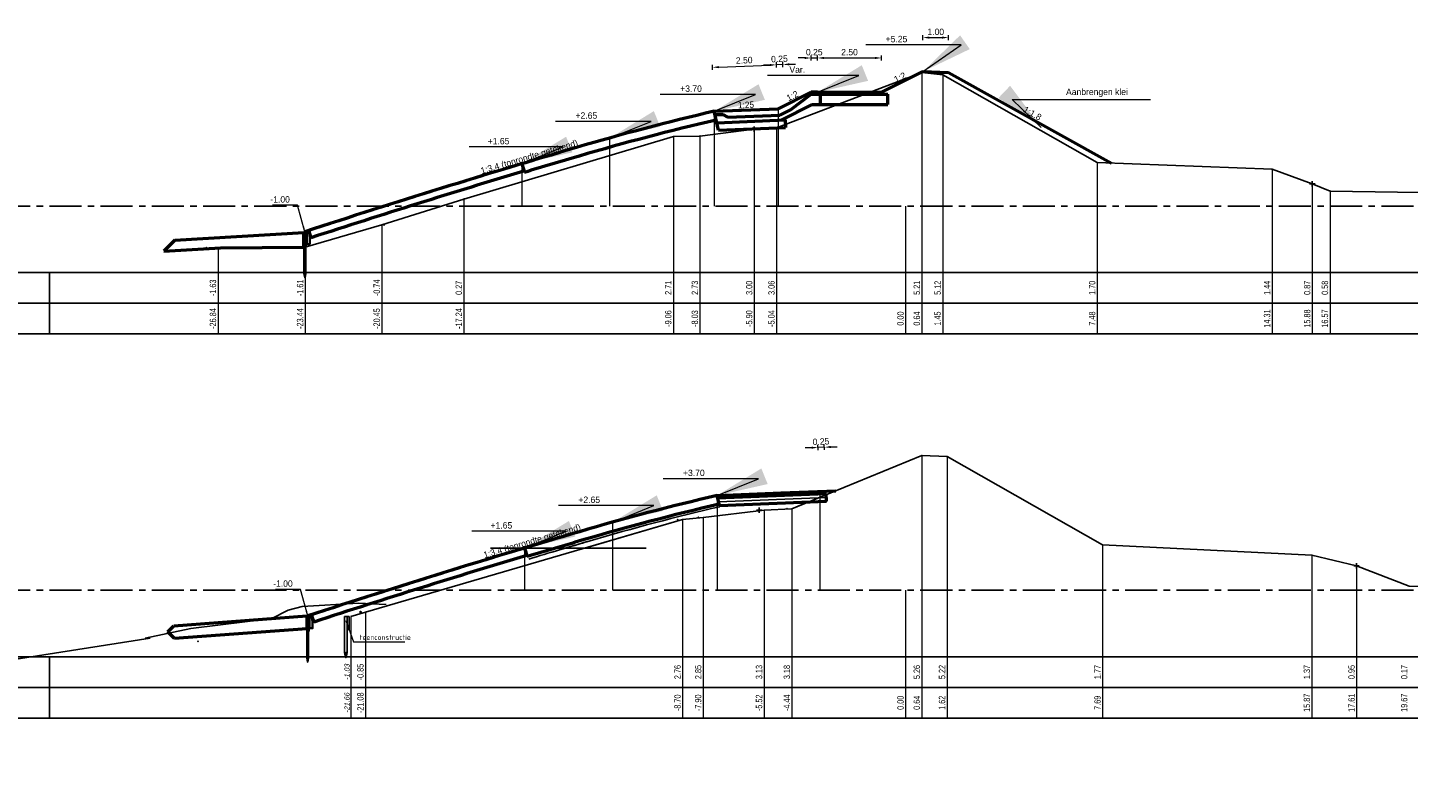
# Model space of a CAD drawing. Header units: metres. Extents: x -7 to 2281, y 7146 to 7816.
# Tile 10 of 29: x 2177 to 2231, y 7413 to 7443. Entities that reach past the tile are written whole.
import ezdxf
from ezdxf.enums import TextEntityAlignment as Align

# ---------------------------------------------------------------- set-up
doc = ezdxf.new("R2010")
doc.units = ezdxf.units.M
doc.linetypes.add('NAP', pattern=[20, 12.5, -2.5, 2.5, -2.5])
for name, color, linetype in [('702', 1, 'Continuous'), ('887', 198, 'Continuous'), ('BS-BINNENKRUINLIJN-KPN', 1, 'Continuous'), ('BS-BINNENTEENLIJN-KPN', 198, 'Continuous'), ('BS-HEKWERK-KL-1_5M', 1, 'Continuous'), ('BS-KANT-KREUKELBERM', 255, 'Continuous'), ('BS-KRUINLIJN', 1, 'Continuous'), ('BS-PERKOENRIJ', 255, 'Continuous'), ('BS-PERKOENRIJ NVV', 255, 'Continuous'), ('BS-RASTER', 255, 'Continuous'), ('BS-SCHEIDINGSLIJN-TALUDBEKL', 255, 'Continuous'), ('BS-STORTSTEENLIJN', 6, 'Continuous'), ('BS-TEENSCHOT-GECONSTRUEERD', 198, 'Continuous'), ('BS-TUSSENBERM', 1, 'Continuous'), ('BS-ZANDLIJN', 32, 'Continuous'), ('BS-ZANDLIJN_NVV', 198, 'Continuous'), ('DP-BS-profiel', 2, 'Continuous'), ('DP-Matenbalk', 7, 'Continuous'), ('DP-Matenbalk_bestaandehoogten', 6, 'Continuous'), ('DP-NAP-lijn', 5, 'NAP'), ('Hoeveelheden', 6, 'Continuous')]:
    doc.layers.add(name, color=color, linetype=linetype)
for name, color, linetype, lineweight in [('DP-BS-maatvoering', 2, 'Continuous', 20), ('DP-BS-matenbalk_verlenglijnen', 253, 'Continuous', 0), ('DP-Matenbalk_verlenglijnen_best', 253, 'Continuous', 0), ('DP-NW-maatvoering', 7, 'Continuous', 35), ('DP-NW-matenbalk_verlenglijnen', 135, 'Continuous', 0), ('DP-NW-profiel', 4, 'Continuous', 50), ('DP-NW-teenschot', 2, 'Continuous', 25), ('DP-NW-Uitvullaag', 1, 'Uitvullaag', 18), ('TL-2.5mm Tekst', 7, 'Continuous', 25)]:
    doc.layers.add(name, color=color, linetype=linetype, lineweight=lineweight)
doc.layers.add('DP-NW-arcrand', color=142, linetype='Continuous', plot=False)
doc.styles.add('bestomschr', font='isocp.shx', dxfattribs={"width": 0.96})
doc.styles.add('dp-besthgt', font='StagCAD.ttf', dxfattribs={"oblique": 10, "height": 0.2})
doc.styles.add('GM25mm', font='StagCAD.ttf', dxfattribs={"width": 0.96, "height": 2.5})
doc.styles.add('StagCAD', font='StagCAD.ttf')
doc.linetypes.add('Uitvullaag', pattern='A,0,-0.005,[191,UITVULLAAG.shx,S=0.007,R=0,X=0,Y=0],-0.5', length=0.505)
doc.dimstyles.new('best-leader 1_100', dxfattribs={"dimscale": 0.1, "dimtxt": 2, "dimasz": 1.6, "dimexe": 0, "dimexo": 0, "dimgap": 0.8, "dimtad": 1, "dimrnd": 0.001, "dimzin": 1, "dimdsep": 46, "dimtxsty": 'bestomschr', "dimblk": 'RAD_PIJL', "dimcen": 0.09, "dimse1": 1, "dimse2": 1, "dimclrd": 212, "dimclre": 1, "dimclrt": 2, "dimazin": 0, "dimtfac": 1, "dimtix": 1, "dimtmove": 0, "dimatfit": 0, "dimfxl": 1, "dimtvp": 0.83, "dimtolj": 1, "dimtzin": 0, "dimlwd": 5, "dimarcsym": 0})
doc.dimstyles.new('GM-maatvoering', dxfattribs={"dimtxt": 2.5, "dimasz": 2.5, "dimexe": 1, "dimexo": 0, "dimgap": 1, "dimtad": 1, "dimrnd": 0.001, "dimzin": 1, "dimdsep": 46, "dimtxsty": 'StagCAD', "dimcen": 0.09, "dimclrd": 1, "dimclre": 1, "dimclrt": 7, "dimazin": 0, "dimtfac": 1, "dimtix": 1, "dimtmove": 0, "dimatfit": 3, "dimfxl": 1, "dimfxlon": 1, "dimtvp": 0.83, "dimtolj": 1, "dimtzin": 0, "dimlwd": 15, "dimlwe": 15, "dimarcsym": 0})
doc.dimstyles.new('leader 1_100', dxfattribs={"dimscale": 0.1, "dimtxt": 2.5, "dimasz": 2, "dimexe": 0, "dimexo": 0, "dimgap": 1, "dimtad": 1, "dimrnd": 0.001, "dimzin": 1, "dimdsep": 46, "dimtxsty": 'StagCAD', "dimblk": 'RAD_PIJL', "dimcen": 0.09, "dimse1": 1, "dimse2": 1, "dimclrd": 1, "dimclre": 1, "dimclrt": 7, "dimazin": 0, "dimtfac": 1, "dimtix": 1, "dimtmove": 0, "dimatfit": 0, "dimfxl": 1, "dimtvp": 0.83, "dimtolj": 1, "dimtzin": 0, "dimlwd": 15, "dimarcsym": 0})

# ---------------------------------------------------------------- blocks, each defined once
blk = doc.blocks.new('123', base_point=(750, -20.1))
at = {"layer": 'BS-HEKWERK-KL-1_5M'}
for points in [[(749.75, -20.35), (750.25, -19.85)], [(750.25, -20.35), (749.75, -19.85)]]:
    blk.add_lwpolyline(points, dxfattribs=at)
blk = doc.blocks.new('15', base_point=(577.872525, -2.976085))
at = {"layer": 'BS-PERKOENRIJ'}
blk.add_lwpolyline([(577.716275, -3.444835), (577.591275, -3.382335), (577.466275, -3.257335), (577.403775, -3.132335), (577.372525, -3.007335), (577.372525, -2.944835), (577.403775, -2.819835), (577.466275, -2.694835), (577.591275, -2.569835), (577.716275, -2.507335), (577.841275, -2.476085), (577.903775, -2.476085), (578.028775, -2.507335), (578.153775, -2.569835), (578.278775, -2.694835), (578.341275, -2.819835), (578.372525, -2.944835), (578.372525, -3.007335), (578.341275, -3.132335), (578.278775, -3.257335), (578.153775, -3.382335), (578.028775, -3.444835), (577.903775, -3.476085), (577.841275, -3.476085)], close=True, dxfattribs=at)
blk = doc.blocks.new('RAD_PIJL')
at = {"color": 1, "linetype": 'Continuous'}
blk.add_solid([(-2.828, -0.75), (-2.828, 0.75), (0, 0)], dxfattribs=at)
blk = doc.blocks.new('BSHO')
at = {"layer": 'DP-Matenbalk_bestaandehoogten', "style": 'dp-besthgt', "oblique": 10}
for tag, p in [('AFSTAND', (0.6, -0.013)), ('HOOGTE', (1.8, -0.013))]:
    blk.add_attdef(tag, text='', height=0.2, dxfattribs=at).set_placement(p, align=Align.BOTTOM_CENTER)
blk = doc.blocks.new('*D170')
at = {"layer": 'Defpoints', "color": 0, "transparency": 16777216}
for p in [(2207.618, 7426.353), (2207.694, 7424.439), (2207.944, 7424.449)]:
    blk.add_point(p, dxfattribs=at)
at = {"layer": 'DP-NW-maatvoering', "color": 1, "lineweight": 15, "transparency": 16777216}
for p, q in [((2207.872, 7426.263), (2207.864, 7426.463)), ((2207.368, 7426.343), (2207.118, 7426.333)), ((2207.622, 7426.253), (2207.614, 7426.453)), ((2207.868, 7426.363), (2207.618, 7426.353)), ((2208.117, 7426.373), (2208.367, 7426.383))]:
    blk.add_line(p, q, dxfattribs=at)
at = {"layer": 'DP-NW-maatvoering', "color": 1, "transparency": 16777216}
for points in [[(2207.366, 7426.385), (2207.37, 7426.302), (2207.618, 7426.353)], [(2208.116, 7426.415), (2208.119, 7426.332), (2207.868, 7426.363)]]:
    blk.add_solid(points, dxfattribs=at)
at = {"layer": 'DP-NW-maatvoering', "color": 7, "transparency": 16777216, "insert": (2207.734, 7426.583), "char_height": 0.25, "attachment_point": 5, "rotation": 2.2906, "style": 'StagCAD'}
blk.add_mtext('\\A1;0.25', dxfattribs=at)
blk = doc.blocks.new('*D159')
at = {"layer": 'Defpoints', "color": 0, "transparency": 16777216}
for p in [(2205.904, 7456.293), (2205.973, 7454.578), (2203.475, 7454.478)]:
    blk.add_point(p, dxfattribs=at)
at = {"layer": 'DP-NW-maatvoering', "color": 1, "lineweight": 15, "transparency": 16777216}
for p, q in [((2203.41, 7456.093), (2203.402, 7456.293)), ((2203.656, 7456.203), (2205.654, 7456.283)), ((2205.908, 7456.193), (2205.9, 7456.393))]:
    blk.add_line(p, q, dxfattribs=at)
at = {"layer": 'DP-NW-maatvoering', "color": 1, "transparency": 16777216}
for points in [[(2203.654, 7456.245), (2203.657, 7456.161), (2203.406, 7456.193)], [(2205.652, 7456.324), (2205.656, 7456.241), (2205.904, 7456.293)]]:
    blk.add_solid(points, dxfattribs=at)
at = {"layer": 'DP-NW-maatvoering', "color": 7, "transparency": 16777216, "insert": (2204.646, 7456.468), "char_height": 0.25, "attachment_point": 5, "rotation": 2.2906, "style": 'StagCAD'}
blk.add_mtext('\\A1;2.50', dxfattribs=at)
blk = doc.blocks.new('*D160')
at = {"layer": 'Defpoints', "color": 0, "transparency": 16777216}
for p in [(2205.904, 7456.293), (2205.991, 7454.129), (2206.24, 7454.139)]:
    blk.add_point(p, dxfattribs=at)
at = {"layer": 'DP-NW-maatvoering', "color": 1, "lineweight": 15, "transparency": 16777216}
for p, q in [((2205.654, 7456.283), (2205.404, 7456.273)), ((2205.908, 7456.193), (2205.9, 7456.393)), ((2206.154, 7456.303), (2205.904, 7456.293)), ((2206.158, 7456.203), (2206.15, 7456.403)), ((2206.404, 7456.313), (2206.653, 7456.323))]:
    blk.add_line(p, q, dxfattribs=at)
at = {"layer": 'DP-NW-maatvoering', "color": 1, "transparency": 16777216}
for points in [[(2205.652, 7456.324), (2205.656, 7456.241), (2205.904, 7456.293)], [(2206.402, 7456.354), (2206.405, 7456.271), (2206.154, 7456.303)]]:
    blk.add_solid(points, dxfattribs=at)
at = {"layer": 'DP-NW-maatvoering', "color": 7, "transparency": 16777216, "insert": (2206.02, 7456.523), "char_height": 0.25, "attachment_point": 5, "rotation": 2.2906, "style": 'StagCAD'}
blk.add_mtext('\\A1;0.25', dxfattribs=at)
blk = doc.blocks.new('*D171')
at = {"layer": 'Defpoints', "color": 0, "transparency": 16777216}
for p in [(2210.098, 7441.559), (2207.597, 7440.22), (2210.098, 7440.22)]:
    blk.add_point(p, dxfattribs=at)
at = {"layer": 'DP-NW-maatvoering', "color": 1, "lineweight": 15, "transparency": 16777216}
for p, q in [((2207.597, 7441.459), (2207.597, 7441.659)), ((2207.847, 7441.559), (2209.848, 7441.559)), ((2210.098, 7441.459), (2210.098, 7441.659))]:
    blk.add_line(p, q, dxfattribs=at)
at = {"layer": 'DP-NW-maatvoering', "color": 1, "transparency": 16777216}
for points in [[(2207.847, 7441.6), (2207.847, 7441.517), (2207.597, 7441.559)], [(2209.848, 7441.6), (2209.848, 7441.517), (2210.098, 7441.559)]]:
    blk.add_solid(points, dxfattribs=at)
at = {"layer": 'DP-NW-maatvoering', "color": 7, "transparency": 16777216, "insert": (2208.847, 7441.784), "char_height": 0.25, "attachment_point": 5, "style": 'StagCAD'}
blk.add_mtext('\\A1;2.50', dxfattribs=at)
blk = doc.blocks.new('*D172')
at = {"layer": 'Defpoints', "color": 0, "transparency": 16777216}
for p in [(2212.715, 7442.355), (2211.715, 7441.028), (2212.715, 7440.987)]:
    blk.add_point(p, dxfattribs=at)
at = {"layer": 'DP-NW-maatvoering', "color": 1, "lineweight": 15, "transparency": 16777216}
for p, q in [((2211.715, 7442.255), (2211.715, 7442.455)), ((2211.965, 7442.355), (2212.465, 7442.355)), ((2212.715, 7442.255), (2212.715, 7442.455))]:
    blk.add_line(p, q, dxfattribs=at)
at = {"layer": 'DP-NW-maatvoering', "color": 1, "transparency": 16777216}
for points in [[(2211.965, 7442.397), (2211.965, 7442.314), (2211.715, 7442.355)], [(2212.465, 7442.397), (2212.465, 7442.314), (2212.715, 7442.355)]]:
    blk.add_solid(points, dxfattribs=at)
at = {"layer": 'DP-NW-maatvoering', "color": 7, "transparency": 16777216, "insert": (2212.215, 7442.58), "char_height": 0.25, "attachment_point": 5, "style": 'StagCAD'}
blk.add_mtext('\\A1;1.00', dxfattribs=at)
blk = doc.blocks.new('*D173')
at = {"layer": 'Defpoints', "color": 0, "transparency": 16777216}
for p in [(2207.597, 7441.559), (2207.347, 7440.14), (2207.597, 7440.14)]:
    blk.add_point(p, dxfattribs=at)
at = {"layer": 'DP-NW-maatvoering', "color": 1, "lineweight": 15, "transparency": 16777216}
for p, q in [((2207.097, 7441.559), (2206.847, 7441.559)), ((2207.347, 7441.459), (2207.347, 7441.659)), ((2207.347, 7441.559), (2207.597, 7441.559)), ((2207.597, 7441.459), (2207.597, 7441.659)), ((2207.847, 7441.559), (2208.097, 7441.559))]:
    blk.add_line(p, q, dxfattribs=at)
at = {"layer": 'DP-NW-maatvoering', "color": 1, "transparency": 16777216}
for points in [[(2207.097, 7441.6), (2207.097, 7441.517), (2207.347, 7441.559)], [(2207.847, 7441.6), (2207.847, 7441.517), (2207.597, 7441.559)]]:
    blk.add_solid(points, dxfattribs=at)
at = {"layer": 'DP-NW-maatvoering', "color": 7, "transparency": 16777216, "insert": (2207.472, 7441.784), "char_height": 0.25, "attachment_point": 5, "style": 'StagCAD'}
blk.add_mtext('\\A1;0.25', dxfattribs=at)
blk = doc.blocks.new('teenconstructie')
at = {"layer": 'DP-BS-profiel', "color": 1}
for p, q in [((-0.05, 0), (0.05, 0)), ((0, -1.6), (0, -1.44))]:
    blk.add_line(p, q, dxfattribs=at)
blk.add_lwpolyline([(-0.05, -1.4), (-0.05, 0), (-0.04, 0.01), (0.04, 0.01), (0.05, 0), (0.05, -1.4), (0.01, -1.6), (-0.01, -1.6)], close=True, dxfattribs=at)
blk.add_lwpolyline([(0.05, 0), (0.125, 0), (0.125, -0.5), (0.05, -0.5)], dxfattribs=at)
blk.add_ellipse((-0.021, -1.44), major_axis=(0, 0.04), ratio=0.525, start_param=4.712389, end_param=7.853982, dxfattribs=at)
at = {"layer": 'DP-BS-profiel', "color": 1, "extrusion": (0, 0, -1)}
blk.add_ellipse((0.021, -1.44), major_axis=(0, 0.04), ratio=0.525, start_param=4.712389, end_param=7.853982, dxfattribs=at)
at = {"layer": 'DP-BS-maatvoering', "color": 2, "insert": (0.537, -0.91), "char_height": 0.2, "attachment_point": 7, "style": 'bestomschr'}
blk.add_mtext('\\A1;teenconstructie', dxfattribs=at)
at = {"layer": 'DP-BS-maatvoering', "annotation_type": 0, "has_hookline": 1, "hookline_direction": 0, "text_width": 1.767}
blk.add_leader([(0, -0.15), (0.297, -0.99), (0.457, -0.99)], dimstyle='best-leader 1_100', override={"dimgap": 0.8, "dimtad": 1}, dxfattribs=at)
blk = doc.blocks.new('Dwp tpv fietspad')
at = {"layer": 'DP-NW-matenbalk_verlenglijnen'}
for p, q in [((2205.973, 7454.578), (2205.973, 7450.778)), ((2203.475, 7454.478), (2203.475, 7450.778)), ((2199.389, 7453.428), (2199.389, 7450.778)), ((2195.961, 7452.428), (2195.961, 7450.778))]:
    blk.add_line(p, q, dxfattribs=at)
at = {"layer": 'DP-NW-profiel'}
for p, q in [((2195.961, 7452.428), (2196.062, 7452.093)), ((2187.647, 7449.794), (2187.729, 7449.539))]:
    blk.add_line(p, q, dxfattribs=at)
for points in [[(2203.475, 7454.478, 0.014388), (2198.103, 7453.065, 0.007195), (2187.495, 7449.778)], [(2203.554, 7454.137, 0.014388), (2198.202, 7452.729, 0.001447), (2196.062, 7452.093, 0.001447)], [(2196.047, 7452.141, 0.005651), (2187.729, 7449.539, 0.005651)]]:
    blk.add_lwpolyline(points, format="xyb", dxfattribs=at)
at = {"layer": 'DP-NW-teenschot', "flags": 128}
blk.add_lwpolyline([(2187.501, 7447.978), (2187.53, 7448.132), (2187.53, 7449.778), (2187.46, 7449.778), (2187.46, 7448.132), (2187.491, 7447.978)], close=True, dxfattribs=at)
blk.add_lwpolyline([(2187.53, 7449.778), (2187.55, 7449.778), (2187.55, 7449.178), (2187.53, 7449.178)], dxfattribs=at)
at = {"layer": 'DP-NW-teenschot', "color": 3, "lineweight": 35, "flags": 128}
blk.add_lwpolyline([(2187.567, 7449.294), (2187.567, 7449.794), (2187.647, 7449.794), (2187.687, 7449.544), (2187.687, 7449.294), (2187.567, 7449.294)], dxfattribs=at)
at = {"layer": 'DP-NW-Uitvullaag', "ltscale": 4, "flags": 128}
for points in [[(2196.062, 7452.093, -0.001707), (2198.45, 7452.804, -0.014388), (2203.517, 7454.138, -0.014388)], [(2187.687, 7449.51, -0.006002), (2196.048, 7452.141, -0.005386)]]:
    blk.add_lwpolyline(points, format="xyb", dxfattribs=at)
at = {"layer": 'DP-NW-maatvoering', "style": 'StagCAD'}
blk.add_text('1:3.4 (tonrondte getekend)', height=0.25, rotation=16.3895, dxfattribs=at).set_placement((2196.31, 7452.511), align=Align.BOTTOM_CENTER)
at = {"layer": 'DP-NW-maatvoering', "color": 7, "char_height": 0.25, "attachment_point": 9, "style": 'StagCAD'}
for s, insert in [('\\A1;+3.70', (2202.993, 7455.234)), ('\\A1;+2.65', (2198.907, 7454.184)), ('\\A1;+1.65', (2195.479, 7453.184)), ('\\A1;-1.00', (2186.909, 7450.91))]:
    blk.add_mtext(s, dxfattribs=dict(at, insert=insert))
at = {"layer": 'DP-NW-maatvoering'}
for p1, p2, distance, picture, middle in [((2206.24, 7454.139), (2205.991, 7454.129), -2.166, '*D160', (2206.02, 7456.523)), ((2203.475, 7454.478), (2205.973, 7454.578), 1.716, '*D159', (2204.646, 7456.468))]:
    dim = blk.add_aligned_dim(p1=p1, p2=p2, distance=distance, dimstyle='GM-maatvoering', dxfattribs=at)
    dim.commit()
    dim.dimension.update_dxf_attribs({"geometry": picture, "text_midpoint": middle})
at = {"layer": 'DP-NW-maatvoering', "annotation_type": 0, "has_hookline": 1, "hookline_direction": 1}
for points, override, text_width in [([(2203.475, 7454.478), (2205.093, 7455.134), (2203.093, 7455.134)], {"dimscale": 0, "dimgap": 1, "dimtad": 1}, 0.725), ([(2199.389, 7453.428), (2201.007, 7454.084), (2199.007, 7454.084)], {"dimscale": 0, "dimgap": 1, "dimtad": 1}, 0.725), ([(2195.961, 7452.428), (2197.579, 7453.084), (2195.579, 7453.084)], {"dimscale": 0, "dimgap": 1, "dimtad": 1}, 0.675), ([(2187.495, 7449.778), (2187.209, 7450.81), (2187.009, 7450.81)], {"dimgap": 1, "dimtad": 1}, 0.675)]:
    blk.add_leader(points, dimstyle='leader 1_100', override=override, dxfattribs=dict(at, text_width=text_width))

msp = doc.modelspace()

# ---------------------------------------------------------------- linework, layer by layer
at = {"layer": '887'}
msp.add_point((2187.138, 7434.171), dxfattribs=at)
at = {"layer": 'BS-BINNENKRUINLIJN-KPN'}
for p in [(2225.348, 7437.218), (2226.902, 7422.148)]:
    msp.add_point(p, dxfattribs=at)
at = {"layer": 'BS-BINNENTEENLIJN-KPN'}
msp.add_point((2227.607, 7436.363), dxfattribs=at)
at = {"layer": 'BS-KANT-KREUKELBERM'}
msp.add_point((2190.68, 7435.039), dxfattribs=at)
at = {"layer": 'BS-KRUINLIJN'}
for p in [(2211.673, 7440.987), (2212.486, 7440.903), (2211.673, 7426.039), (2212.659, 7425.998)]:
    msp.add_point(p, dxfattribs=at)
at = {"layer": 'BS-PERKOENRIJ'}
msp.add_point((2202.142, 7423.541), dxfattribs=at)
at = {"layer": 'BS-PERKOENRIJ NVV'}
msp.add_point((2201.971, 7438.489), dxfattribs=at)
at = {"layer": 'BS-SCHEIDINGSLIJN-TALUDBEKL'}
for p in [(2203.009, 7438.511), (2193.793, 7436.048), (2202.949, 7423.625)]:
    msp.add_point(p, dxfattribs=at)
at = {"layer": 'BS-STORTSTEENLIJN'}
msp.add_lwpolyline([(2186.931, 7420.002), (2187.479, 7420.146), (2189.676, 7420.272), (2190.753, 7420.218)], dxfattribs=at)
at = {"layer": 'BS-TEENSCHOT-GECONSTRUEERD'}
msp.add_point((2187.131, 7419.222), dxfattribs=at)
at = {"layer": 'BS-TUSSENBERM'}
for p in [(2206, 7438.835), (2206.409, 7423.96)]:
    msp.add_point(p, dxfattribs=at)
at = {"layer": 'BS-ZANDLIJN'}
msp.add_point((2183.415, 7418.786), dxfattribs=at)
at = {"layer": 'BS-ZANDLIJN_NVV'}
msp.add_point((2183.735, 7434.149), dxfattribs=at)
at = {"layer": 'DP-BS-matenbalk_verlenglijnen'}
for p, q in [((2211.673, 7440.987), (2211.673, 7430.786)), ((2212.486, 7440.903), (2212.486, 7430.786)), ((2201.971, 7438.489), (2201.971, 7430.786)), ((2203.009, 7438.511), (2203.009, 7430.786)), ((2205.131, 7438.778), (2205.131, 7430.786)), ((2206, 7438.835), (2206, 7430.786)), ((2218.52, 7437.477), (2218.52, 7430.786)), ((2225.348, 7437.218), (2225.348, 7430.786)), ((2226.915, 7436.649), (2226.915, 7430.786)), ((2227.607, 7436.363), (2227.607, 7430.786)), ((2193.793, 7436.048), (2193.793, 7430.786)), ((2211.036, 7435.778), (2211.036, 7430.786)), ((2190.589, 7435.039), (2190.589, 7430.786)), ((2184.196, 7434.149), (2184.196, 7430.786)), ((2187.598, 7434.171), (2187.598, 7430.786)), ((2211.673, 7426.039), (2211.673, 7415.786)), ((2212.659, 7425.998), (2212.659, 7415.786)), ((2205.515, 7423.906), (2205.515, 7415.786)), ((2206.6, 7423.96), (2206.6, 7415.786)), ((2202.333, 7423.541), (2202.333, 7415.786)), ((2203.14, 7423.625), (2203.14, 7415.786)), ((2218.728, 7422.547), (2218.728, 7415.786)), ((2226.902, 7422.148), (2226.902, 7415.786)), ((2228.645, 7421.73), (2228.645, 7415.786)), ((2211.036, 7420.778), (2211.036, 7415.786)), ((2189.377, 7419.75), (2189.377, 7415.786)), ((2189.953, 7419.929), (2189.953, 7415.786))]:
    msp.add_line(p, q, dxfattribs=at)
for points in [[(2211.673, 7440.987, 0), (2211.673, 7440.987, 0)], [(2212.486, 7440.903, 0), (2212.486, 7440.903, 0)], [(2201.971, 7438.489, 0), (2201.971, 7438.489, 0)], [(2203.009, 7438.511, 0), (2203.009, 7438.511, 0)], [(2205.131, 7438.778, 0), (2205.131, 7438.778, 0)], [(2206, 7438.835, 0), (2206, 7438.835, 0)], [(2218.52, 7437.477, 0), (2218.52, 7437.477, 0)], [(2225.348, 7437.218, 0), (2225.348, 7437.218, 0)], [(2226.915, 7436.649, 0), (2226.915, 7436.649, 0)], [(2227.607, 7436.363, 0), (2227.607, 7436.363, 0)], [(2193.793, 7436.048, 0), (2193.793, 7436.048, 0)], [(2211.036, 7435.778, 0), (2211.036, 7435.778, 0)], [(2190.68, 7435.039, 0), (2190.68, 7435.039, 0)], [(2183.735, 7434.149, 0), (2183.735, 7434.149, 0)], [(2187.138, 7434.171, 0), (2187.138, 7434.171, 0)], [(2183.644, 7433.186, 0), (2183.644, 7433.186, 0)], [(2187.046, 7433.186, 0), (2187.046, 7433.186, 0)], [(2190.589, 7433.186, 0), (2190.589, 7433.186, 0)], [(2193.793, 7433.186, 0), (2193.793, 7433.186, 0)], [(2201.971, 7433.186, 0), (2201.971, 7433.186, 0)], [(2203.009, 7433.186, 0), (2203.009, 7433.186, 0)], [(2205.131, 7433.186, 0), (2205.131, 7433.186, 0)], [(2206, 7433.186, 0), (2206, 7433.186, 0)], [(2211.036, 7433.186, 0), (2211.036, 7433.186, 0)], [(2211.673, 7433.186, 0), (2211.673, 7433.186, 0)], [(2212.486, 7433.186, 0), (2212.486, 7433.186, 0)], [(2218.52, 7433.186, 0), (2218.52, 7433.186, 0)], [(2225.348, 7433.186, 0), (2225.348, 7433.186, 0)], [(2226.915, 7433.186, 0), (2226.915, 7433.186, 0)], [(2227.607, 7433.186, 0), (2227.607, 7433.186, 0)], [(2184.196, 7431.986, 0), (2184.196, 7431.986, 0)], [(2187.598, 7431.986, 0), (2187.598, 7431.986, 0)], [(2190.589, 7431.986, 0), (2190.589, 7431.986, 0)], [(2193.793, 7431.986, 0), (2193.793, 7431.986, 0)], [(2201.971, 7431.986, 0), (2201.971, 7431.986, 0)], [(2203.009, 7431.986, 0), (2203.009, 7431.986, 0)], [(2205.131, 7431.986, 0), (2205.131, 7431.986, 0)], [(2206, 7431.986, 0), (2206, 7431.986, 0)], [(2211.036, 7431.986, 0), (2211.036, 7431.986, 0)], [(2211.673, 7431.986, 0), (2211.673, 7431.986, 0)], [(2212.486, 7431.986, 0), (2212.486, 7431.986, 0)], [(2218.52, 7431.986, 0), (2218.52, 7431.986, 0)], [(2225.348, 7431.986, 0), (2225.348, 7431.986, 0)], [(2226.915, 7431.986, 0), (2226.915, 7431.986, 0)], [(2227.607, 7431.986, 0), (2227.607, 7431.986, 0)]]:
    msp.add_polyline3d(points, dxfattribs=at)
at = {"layer": 'DP-BS-profiel'}
for points in [[(2181.352, 7418.906), (2183.133, 7419.282), (2186.298, 7419.674), (2186.931, 7420.002)], [(2135.762, 7413.278), (2152.556, 7415.778), (2164.867, 7416.778), (2174.305, 7417.778), (2181.543, 7418.906)]]:
    msp.add_lwpolyline(points, dxfattribs=at)
for points in [[(2184.196, 7434.149, 0), (2187.598, 7434.171, 0), (2190.589, 7435.039, 0), (2193.793, 7436.048, 0), (2201.971, 7438.489, 0), (2203.009, 7438.511, 0), (2205.131, 7438.778, 0), (2206, 7438.835, 0), (2211.673, 7440.987, 0), (2212.486, 7440.903, 0), (2218.52, 7437.477, 0), (2225.348, 7437.218, 0), (2226.915, 7436.649, 0), (2227.607, 7436.363, 0), (2257.419, 7435.915, 0), (2259.993, 7435.775, 0), (2279.857, 7435.776, 0)], [(2189.377, 7419.75, 0), (2189.953, 7419.929, 0), (2202.333, 7423.541, 0), (2203.14, 7423.625, 0), (2205.515, 7423.906, 0), (2206.6, 7423.96, 0), (2211.673, 7426.039, 0), (2212.659, 7425.998, 0), (2218.728, 7422.547, 0), (2226.902, 7422.148, 0), (2228.645, 7421.73, 0), (2230.703, 7420.945, 0), (2263.11, 7420.852, 0), (2266.514, 7421.034, 0)]]:
    msp.add_polyline3d(points, dxfattribs=at)
at = {"layer": 'DP-Matenbalk'}
for points in [[(2184.196, 7430.786, 0), (2171.612, 7430.786, 0), (2171.612, 7433.186, 0), (2184.196, 7433.186, 0)], [(2177.612, 7433.186, 0), (2177.612, 7430.786, 0)], [(2184.196, 7433.186, 0), (2279.857, 7433.186, 0)], [(2171.612, 7431.986, 0), (2184.196, 7431.986, 0)], [(2184.196, 7431.986, 0), (2279.857, 7431.986, 0)], [(2279.857, 7430.786, 0), (2184.196, 7430.786, 0)], [(2171.612, 7418.186, 0), (2171.612, 7415.786, 0), (2177.612, 7415.786, 0), (2267.514, 7415.786, 0)], [(2171.612, 7418.186, 0), (2267.514, 7418.186, 0)], [(2177.612, 7418.186, 0), (2177.612, 7415.786, 0)], [(2177.612, 7418.186, 0), (2177.612, 7418.186, 0)], [(2171.612, 7416.986, 0), (2267.514, 7416.986, 0)], [(2177.612, 7416.986, 0), (2177.612, 7416.986, 0)]]:
    msp.add_polyline3d(points, dxfattribs=at)
at = {"layer": 'DP-NAP-lijn', "ltscale": 0.1}
for p, q in [((2171.612, 7435.778), (2279.857, 7435.778)), ((2171.612, 7420.778), (2266.514, 7420.778))]:
    msp.add_line(p, q, dxfattribs=at)
at = {"layer": 'DP-NW-arcrand'}
msp.add_line((2194.834, 7422.428), (2200.913, 7422.428), dxfattribs=at)
at = {"layer": 'DP-NW-matenbalk_verlenglijnen'}
for p, q in [((2203.676, 7424.478), (2203.676, 7420.778)), ((2207.687, 7424.639), (2207.687, 7420.778)), ((2199.591, 7423.428), (2199.591, 7420.778)), ((2196.163, 7422.428), (2196.163, 7420.778))]:
    msp.add_line(p, q, dxfattribs=at)
at = {"layer": 'DP-NW-profiel'}
for p, q in [((2210.098, 7440.22), (2211.715, 7441.028)), ((2211.715, 7441.028), (2212.713, 7440.987)), ((2206.064, 7439.578), (2207.347, 7440.22)), ((2207.597, 7440.22), (2207.347, 7440.22)), ((2207.347, 7440.14), (2210.348, 7440.14)), ((2207.597, 7440.22), (2210.098, 7440.22)), ((2207.597, 7440.22), (2207.597, 7440.14)), ((2207.697, 7440.14), (2207.697, 7439.74)), ((2210.098, 7440.22), (2210.098, 7440.14)), ((2210.348, 7439.74), (2210.348, 7440.14)), ((2203.566, 7439.478), (2206.064, 7439.578)), ((2203.739, 7438.735), (2203.566, 7439.478)), ((2206.128, 7439.331), (2206.547, 7439.54)), ((2206.179, 7439.132), (2207.393, 7439.74)), ((2207.393, 7439.74), (2210.348, 7439.74)), ((2203.597, 7439.347), (2203.897, 7439.347)), ((2203.67, 7439.032), (2206.332, 7439.139)), ((2203.897, 7439.347), (2204.092, 7439.249)), ((2204.092, 7439.249), (2206.128, 7439.331)), ((2206.332, 7439.139), (2206.344, 7438.839)), ((2203.739, 7438.735), (2206.344, 7438.839)), ((2182.507, 7434.441), (2187.551, 7434.749)), ((2187.551, 7434.778), (2187.586, 7434.778)), ((2187.551, 7434.17), (2187.551, 7434.778)), ((2182.507, 7434.441), (2182.08, 7434.014)), ((2182.08, 7434.014), (2184.287, 7434.149)), ((2184.287, 7434.149), (2187.551, 7434.17)), ((2203.676, 7424.478), (2206.174, 7424.578)), ((2203.768, 7424.087), (2203.676, 7424.478)), ((2203.687, 7424.434), (2207.688, 7424.594)), ((2203.698, 7424.384), (2207.94, 7424.554)), ((2206.173, 7424.578), (2208.318, 7424.664)), ((2207.69, 7424.544), (2207.686, 7424.639)), ((2207.952, 7424.254), (2207.94, 7424.554)), ((2203.768, 7424.087), (2207.952, 7424.254)), ((2196.163, 7422.428), (2196.263, 7422.093)), ((2182.475, 7419.394), (2187.661, 7419.774)), ((2187.696, 7419.778), (2187.661, 7419.778)), ((2187.661, 7419.778), (2187.661, 7419.271)), ((2187.848, 7419.794), (2187.931, 7419.539)), ((2182.235, 7419.153), (2182.475, 7419.394)), ((2182.494, 7418.894), (2182.235, 7419.153)), ((2187.661, 7419.273), (2182.494, 7418.894))]:
    msp.add_line(p, q, dxfattribs=at)
at = {"layer": 'DP-NW-profiel', "color": 3}
msp.add_line((2207.597, 7440.185), (2210.098, 7440.185), dxfattribs=at)
at = {"layer": 'DP-NW-profiel'}
msp.add_lwpolyline([(2206.547, 7439.54), (2207.347, 7440.14)], dxfattribs=at)
msp.add_lwpolyline([(2196.249, 7422.141, 0.005651), (2187.931, 7419.539, 0.005651)], format="xyb", dxfattribs=at)
at = {"layer": 'DP-NW-teenschot', "flags": 128}
msp.add_lwpolyline([(2187.702, 7417.978), (2187.731, 7418.132), (2187.731, 7419.778), (2187.661, 7419.778), (2187.661, 7418.132), (2187.692, 7417.978)], close=True, dxfattribs=at)
msp.add_lwpolyline([(2187.731, 7419.778), (2187.751, 7419.778), (2187.751, 7419.178), (2187.731, 7419.178)], dxfattribs=at)
at = {"layer": 'DP-NW-teenschot', "color": 3, "lineweight": 35, "flags": 128}
msp.add_lwpolyline([(2187.768, 7419.294), (2187.768, 7419.794), (2187.848, 7419.794), (2187.888, 7419.544), (2187.888, 7419.294), (2187.768, 7419.294)], dxfattribs=at)
at = {"layer": 'DP-NW-Uitvullaag', "ltscale": 4, "flags": 128}
msp.add_lwpolyline([(2187.888, 7419.51, -0.006002), (2196.249, 7422.141, -0.005386)], format="xyb", dxfattribs=at)
at = {"layer": 'Hoeveelheden'}
msp.add_line((2207.946, 7424.404), (2203.733, 7424.235), dxfattribs=at)

# ---------------------------------------------------------------- block references
at = {"layer": '702', "xscale": 0.3, "yscale": 0.3, "zscale": 0.3, "rotation": 314.999999}
for p in [(2205.131, 7438.778), (2226.915, 7436.649)]:
    msp.add_blockref('123', p, dxfattribs=at)
at = {"layer": 'BS-PERKOENRIJ', "xscale": 0.05, "yscale": 0.05, "zscale": 0.05}
msp.add_blockref('15', (2189.762, 7419.929), dxfattribs=at)
at = {"layer": 'BS-RASTER', "xscale": 0.3, "yscale": 0.3, "zscale": 0.3, "rotation": 314.999999}
for p in [(2205.324, 7423.906), (2228.645, 7421.73)]:
    msp.add_blockref('123', p, dxfattribs=at)
at = {"layer": 'DP-BS-profiel'}
msp.add_blockref('teenconstructie', (2189.186, 7419.75), dxfattribs=at)
at = {"layer": 'DP-Matenbalk_verlenglijnen_best', "rotation": 90}
msp.add_blockref('BSHO', (2189.377, 7415.786), dxfattribs=at).add_auto_attribs({'AFSTAND': '-21.66', 'HOOGTE': '-1.03'})

# ---------------------------------------------------------------- texts
at = {"layer": 'DP-Matenbalk_bestaandehoogten', "width": 0.68}
for s, p in [('-1.63', (2184.196, 7432.586)), ('-1.61', (2187.598, 7432.586)), ('-0.74', (2190.589, 7432.586)), ('0.27', (2193.793, 7432.586)), ('2.71', (2201.971, 7432.586)), ('2.73', (2203.009, 7432.586)), ('3.00', (2205.131, 7432.586)), ('3.06', (2206, 7432.586)), ('5.21', (2211.673, 7432.586)), ('5.12', (2212.486, 7432.586)), ('1.70', (2218.52, 7432.586)), ('1.44', (2225.348, 7432.586)), ('0.87', (2226.915, 7432.586)), ('0.58', (2227.607, 7432.586)), ('-26.84', (2184.196, 7431.386)), ('-23.44', (2187.598, 7431.386)), ('-20.45', (2190.589, 7431.386)), ('-17.24', (2193.793, 7431.386)), ('-9.06', (2201.971, 7431.386)), ('-8.03', (2203.009, 7431.386)), ('-5.90', (2205.131, 7431.386)), ('-5.04', (2206, 7431.386)), ('0.00', (2211.036, 7431.386)), ('0.64', (2211.673, 7431.386)), ('1.45', (2212.486, 7431.386)), ('7.48', (2218.52, 7431.386)), ('14.31', (2225.348, 7431.386)), ('15.88', (2226.915, 7431.386)), ('16.57', (2227.607, 7431.386)), ('-0.85', (2189.953, 7417.586)), ('2.76', (2202.333, 7417.586)), ('2.85', (2203.14, 7417.586)), ('3.13', (2205.515, 7417.586)), ('3.18', (2206.6, 7417.586)), ('5.26', (2211.673, 7417.586)), ('5.22', (2212.659, 7417.586)), ('1.77', (2218.728, 7417.586)), ('1.37', (2226.902, 7417.586)), ('0.95', (2228.645, 7417.586)), ('0.17', (2230.703, 7417.586)), ('-21.08', (2189.953, 7416.386)), ('-8.70', (2202.333, 7416.386)), ('-7.90', (2203.14, 7416.386)), ('-5.52', (2205.515, 7416.386)), ('-4.44', (2206.6, 7416.386)), ('0.00', (2211.036, 7416.386)), ('0.64', (2211.673, 7416.386)), ('1.62', (2212.659, 7416.386)), ('7.69', (2218.728, 7416.386)), ('15.87', (2226.902, 7416.386)), ('17.61', (2228.645, 7416.386)), ('19.67', (2230.703, 7416.386))]:
    msp.add_text(s, height=0.25, rotation=90, dxfattribs=at).set_placement(p, align=Align.BOTTOM_CENTER)
at = {"layer": 'DP-NW-maatvoering', "style": 'StagCAD'}
msp.add_text('1:1.8', height=0.25, rotation=330.9454, dxfattribs=at).set_placement((2215.893, 7439.221), align=Align.BOTTOM_CENTER)
at = {"layer": 'TL-2.5mm Tekst', "style": 'StagCAD'}
for p in [(2210.906, 7440.624), (2206.706, 7439.899)]:
    msp.add_text('1:2', height=0.25, rotation=26.5651, dxfattribs=at).set_placement(p, align=Align.BOTTOM_CENTER)
at = {"layer": 'TL-2.5mm Tekst', "style": 'GM25mm', "width": 0.96}
msp.add_text('1:25', height=0.25, rotation=2.2906, dxfattribs=at).set_placement((2204.815, 7439.528), align=Align.BOTTOM_CENTER)

# ---------------------------------------------------------------- dimensions: what is measured, and where the dimension line sits
at = {"layer": 'DP-NW-maatvoering'}
dim = msp.add_linear_dim(base=(2212.715, 7442.355), p1=(2211.715, 7441.028), p2=(2212.715, 7440.987), dimstyle='GM-maatvoering', dxfattribs=at)
dim.commit()
dim.dimension.update_dxf_attribs({"geometry": '*D172', "text_midpoint": (2212.215, 7442.58)})
dim = msp.add_aligned_dim(p1=(2207.944, 7424.449), p2=(2207.694, 7424.439), distance=-1.916, dimstyle='GM-maatvoering', dxfattribs=at)
dim.commit()
dim.dimension.update_dxf_attribs({"geometry": '*D170', "text_midpoint": (2207.734, 7426.583)})

# ---------------------------------------------------------------- leaders
at = {"layer": 'DP-NW-maatvoering', "annotation_type": 0, "has_hookline": 1}
for points, override, hookline_direction, text_width in [([(2211.715, 7441.028), (2213.204, 7442.07), (2211.204, 7442.07)], {"dimscale": 0, "dimgap": 1, "dimtad": 1}, 1, 0.725), ([(2207.597, 7440.22), (2209.215, 7440.876), (2207.215, 7440.876)], {"dimscale": 0, "dimgap": 1, "dimtad": 1}, 1, 0.575), ([(2216.333, 7438.851), (2215.201, 7439.936), (2217.201, 7439.936)], {"dimscale": 0, "dimgap": 1, "dimtad": 1}, 0, 2.4), ([(2203.676, 7424.478), (2205.294, 7425.134), (2203.294, 7425.134)], {"dimscale": 0, "dimgap": 1, "dimtad": 1}, 1, 0.725), ([(2199.591, 7423.428), (2201.209, 7424.084), (2199.209, 7424.084)], {"dimscale": 0, "dimgap": 1, "dimtad": 1}, 1, 0.725), ([(2196.163, 7422.428), (2197.781, 7423.084), (2195.781, 7423.084)], {"dimscale": 0, "dimgap": 1, "dimtad": 1}, 1, 0.675), ([(2187.696, 7419.778), (2187.41, 7420.81), (2187.21, 7420.81)], {"dimgap": 1, "dimtad": 1}, 1, 0.675)]:
    msp.add_leader(points, dimstyle='leader 1_100', override=override, dxfattribs=dict(at, hookline_direction=hookline_direction, text_width=text_width))

# ---------------------------------------------------------------- next in the draw order: texts
at = {"layer": 'DP-NW-maatvoering', "color": 7, "char_height": 0.25, "style": 'StagCAD', "bg_fill": 3, "box_fill_scale": 1, "bg_fill_color": 256, "bg_fill_transparency": 0}
for s, insert, attachment_point in [('\\A1;+5.25', (2211.104, 7442.17), 9), ('\\A1;Var.', (2207.115, 7440.976), 9), ('\\A1;Aanbrengen klei', (2217.301, 7440.036), 7), ('\\A1;+3.70', (2203.194, 7425.234), 9), ('\\A1;+2.65', (2199.109, 7424.184), 9), ('\\A1;+1.65', (2195.681, 7423.184), 9), ('\\A1;-1.00', (2187.11, 7420.91), 9)]:
    msp.add_mtext(s, dxfattribs=dict(at, insert=insert, attachment_point=attachment_point))

# ---------------------------------------------------------------- next in the draw order: linework, layer by layer
at = {"layer": 'DP-NW-arcrand'}
msp.add_lwpolyline([(2196.33, 7421.997, -0.001707), (2198.718, 7422.708, -0.014388), (2203.779, 7424.04, -0.014388)], format="xyb", dxfattribs=at)
at = {"layer": 'DP-NW-profiel'}
msp.add_line((2212.715, 7440.987), (2219.071, 7437.456), dxfattribs=at)
for points in [[(2203.676, 7424.478, 0.014388), (2198.304, 7423.065, 0.007195), (2187.696, 7419.778)], [(2203.755, 7424.137, 0.014388), (2198.403, 7422.729, 0.001447), (2196.263, 7422.093, 0.001447)]]:
    msp.add_lwpolyline(points, format="xyb", dxfattribs=at)
at = {"layer": 'DP-NW-Uitvullaag', "ltscale": 4, "flags": 128}
msp.add_lwpolyline([(2196.264, 7422.093, -0.001707), (2198.652, 7422.804, -0.014388), (2203.718, 7424.138, -0.014388)], format="xyb", dxfattribs=at)
at = {"layer": 'Hoeveelheden'}
msp.add_lwpolyline([(2203.778, 7424.04, 0.014388), (2198.717, 7422.708, 0.000814), (2197.771, 7422.428), (2198.52, 7422.428), (2202.333, 7423.541), (2203.14, 7423.625), (2205.515, 7423.906), (2206.6, 7423.96), (2207.249, 7424.226), (2207.952, 7424.254), (2207.946, 7424.404), (2203.733, 7424.235)], format="xyb", close=True, dxfattribs=at)

# ---------------------------------------------------------------- next in the draw order: block references
msp.add_blockref('Dwp tpv fietspad', (0.091, -15))

# ---------------------------------------------------------------- next in the draw order: texts
at = {"layer": 'DP-NW-maatvoering', "style": 'StagCAD'}
msp.add_text('1:3.4 (tonrondte getekend)', height=0.25, rotation=16.3895, dxfattribs=at).set_placement((2196.511, 7422.511), align=Align.BOTTOM_CENTER)

# ---------------------------------------------------------------- next in the draw order: dimensions: what is measured, and where the dimension line sits
at = {"layer": 'DP-NW-maatvoering'}
for base, p1, p2, picture, middle in [((2207.597, 7441.559), (2207.347, 7440.14), (2207.597, 7440.14), '*D173', (2207.472, 7441.784)), ((2210.098, 7441.559), (2207.597, 7440.22), (2210.098, 7440.22), '*D171', (2208.847, 7441.784))]:
    dim = msp.add_linear_dim(base=base, p1=p1, p2=p2, dimstyle='GM-maatvoering', dxfattribs=at)
    dim.commit()
    dim.dimension.update_dxf_attribs({"geometry": picture, "text_midpoint": middle})

doc.saveas('drawing.dxf')
